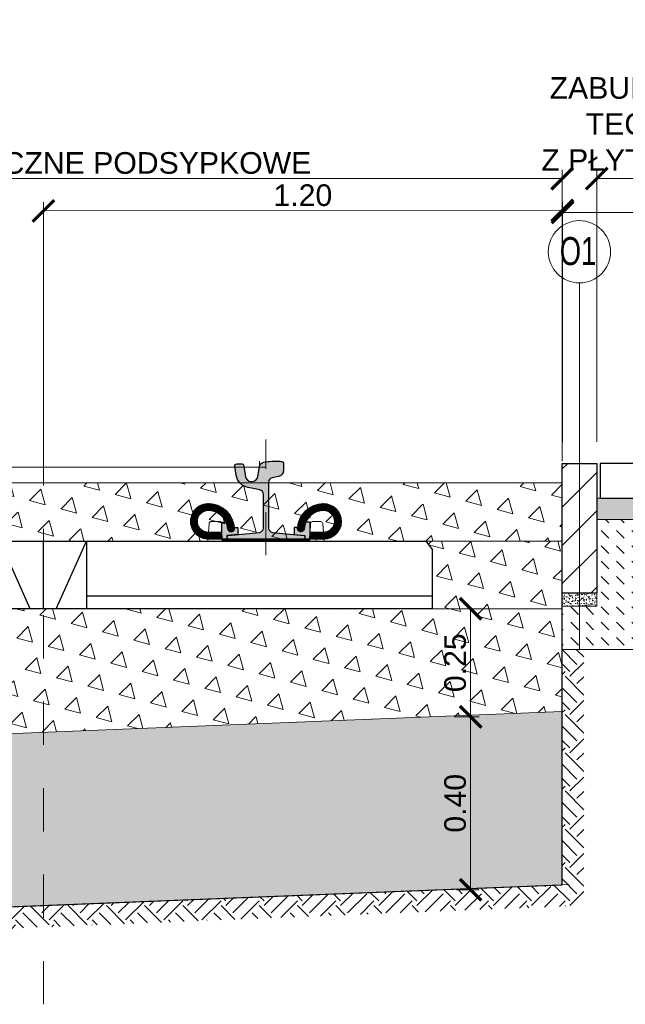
# Model space of a CAD drawing. Header units: feet. Extents: x 211.3 to 241.6, y -209.3 to -192.7.
# Tile 5 of 15: x 212.7 to 214.1, y -201.3 to -199. Entities that reach past the tile are written whole.
import ezdxf

# ---------------------------------------------------------------- set-up
doc = ezdxf.new("R2010")
doc.units = ezdxf.units.FT
doc.header["$MEASUREMENT"] = 0
doc.header["$PDMODE"] = 34
doc.linetypes.add('DASHDOT2', pattern=[12.7, 6.35, -3.175, 0, -3.175])
for name, color, linetype, lineweight in [('BETON kresk', 8, 'Continuous', 9), ('Geowłóknina', 160, 'Continuous', 30), ('Miesz_niezw', 251, 'Continuous', 9), ('Mieszanka_niezw_0_315', 44, 'Continuous', 15), ('Opis', 7, 'Continuous', 15), ('Opis (wydruk czarny)', 7, 'Continuous', 15), ('Osie', 1, 'DASHDOT2', 13), ('oś-szyny', 1, 'DASHDOT2', 0), ('Podkład', 7, 'Continuous', 30), ('Podlew ciągły z poliuretanu', 1, 'Continuous', 9), ('Podsypka cementowo-piaskowa', 251, 'Continuous', 15), ('Podłoże gruntowe', 7, 'Continuous', 13), ('Sb3', 7, 'Continuous', 15), ('sb4', 7, 'Continuous', 15), ('Wymiar', 7, 'Continuous', 15)]:
    doc.layers.add(name, color=color, linetype=linetype, lineweight=lineweight)
for name, color, linetype in [('beton obram', 7, 'Continuous'), ('Podkadka sprężysta', 1, 'Continuous'), ('Szyna', 7, 'Continuous')]:
    doc.layers.add(name, color=color, linetype=linetype)
doc.layers.add('brudnopis', color=50, linetype='Continuous', lineweight=30, plot=False)
doc.styles.add('Opis_1_25', font='arial.ttf', dxfattribs={"height": 0.05})
doc.styles.add('Romans', font='romans.shx', dxfattribs={"width": 0.7})
doc.dimstyles.new('1_25_DK$0', dxfattribs={"dimtxt": 0.05, "dimasz": 0.05, "dimexe": 0.02, "dimexo": 0.05, "dimgap": 0.01, "dimtad": 1, "dimdec": 3, "dimzin": 3, "dimdsep": 46, "dimtxsty": 'Opis_1_25', "dimblk": 'ARCHTICK', "dimcen": 0.05, "dimclrd": 256, "dimclre": 256, "dimazin": 3, "dimtfac": 1, "dimtdec": 3, "dimtofl": 0, "dimtmove": 0, "dimatfit": 3, "dimldrblk": 'ARCHTICK', "dimfxl": 1, "dimfrac": 2, "dimtolj": 1, "dimtzin": 3, "dimlwd": -1, "dimlwe": -1, "dimarcsym": 0})
pattern_1 = [(105, (-9.999095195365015, 0), (-0.07244443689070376, 0.01941142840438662), [0.03750000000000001, -0.03750000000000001]), (165, (-9.999095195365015, 0), (-0.05303300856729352, -0.05303300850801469), [0.03750000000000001, -0.03750000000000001]), (45, (-10.03531741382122, 0.009705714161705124), (-0.01941142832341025, 0.07244443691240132), [0.03750000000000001, -0.03750000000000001])]

# ---------------------------------------------------------------- blocks, each defined once
blk = doc.blocks.new('_ArchTick')
at = {"color": 0, "linetype": 'ByBlock', "lineweight": 0, "const_width": 0.15}
blk.add_lwpolyline([(-0.5, -0.5), (0.5, 0.5)], dxfattribs=at)
blk = doc.blocks.new('*D41')
at = {"layer": 'DEFPOINTS', "color": 0, "lineweight": 70, "transparency": 16777216}
for p in [(213.9261949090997, -199.4071467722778), (211.3729406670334, -200.1108375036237), (213.9261949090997, -200.1108375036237)]:
    blk.add_point(p, dxfattribs=at)
at = {"layer": 'Wymiar', "transparency": 16777216}
for p, q in [((211.3729406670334, -200.0608375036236), (211.3729406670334, -199.3871467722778)), ((213.9261949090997, -200.0608375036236), (213.9261949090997, -199.3871467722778)), ((211.3729406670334, -199.4071467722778), (213.9261949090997, -199.4071467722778))]:
    blk.add_line(p, q, dxfattribs=at)
at = {"layer": 'Wymiar', "transparency": 16777216, "xscale": 0.05, "yscale": 0.05, "zscale": 0.05, "rotation": 180}
blk.add_blockref('_ArchTick', (211.3729406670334, -199.4071467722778), dxfattribs=at)
at = {"layer": 'Wymiar', "transparency": 16777216, "xscale": 0.05, "yscale": 0.05, "zscale": 0.05}
blk.add_blockref('_ArchTick', (213.9261949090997, -199.4071467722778), dxfattribs=at)
at = {"layer": 'Wymiar', "color": 0, "transparency": 16777216, "insert": (212.6495677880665, -199.3712770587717), "char_height": 0.05, "attachment_point": 5, "style": 'Opis_1_25'}
blk.add_mtext('\\A1;{\\fArial|b0|i0|c238|p34;TOROWISKO KLASYCZNE PODSYPKOWE}', dxfattribs=at)
blk = doc.blocks.new('*D42')
at = {"layer": 'DEFPOINTS', "color": 0, "lineweight": 70, "transparency": 16777216}
for p in [(214.5136949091, -199.4071467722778), (214.0061949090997, -200.0659117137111), (214.5136949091, -200.0659112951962)]:
    blk.add_point(p, dxfattribs=at)
at = {"layer": 'Wymiar', "transparency": 16777216}
for p, q in [((214.0061949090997, -200.0159117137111), (214.0061949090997, -199.3871467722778)), ((214.5136949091, -200.0159112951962), (214.5136949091, -199.3871467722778)), ((214.0061949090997, -199.4071467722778), (214.5136949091, -199.4071467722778))]:
    blk.add_line(p, q, dxfattribs=at)
at = {"layer": 'Wymiar', "transparency": 16777216, "xscale": 0.05, "yscale": 0.05, "zscale": 0.05, "rotation": 180}
blk.add_blockref('_ArchTick', (214.0061949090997, -199.4071467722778), dxfattribs=at)
at = {"layer": 'Wymiar', "transparency": 16777216, "xscale": 0.05, "yscale": 0.05, "zscale": 0.05}
blk.add_blockref('_ArchTick', (214.5136949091, -199.4071467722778), dxfattribs=at)
at = {"layer": 'Wymiar', "color": 0, "transparency": 16777216, "insert": (214.2599449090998, -199.2811906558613), "char_height": 0.05, "attachment_point": 5, "style": 'Opis_1_25'}
blk.add_mtext('\\A1;{\\fArial|b0|i0|c238|p34;ZABUDOWA DOJŚCIA \\PTECHNICZNEGO \\PZ PŁYT BETONOWYCH}', dxfattribs=at)
blk = doc.blocks.new('*D39')
at = {"layer": 'DEFPOINTS', "color": 0, "lineweight": 70, "transparency": 16777216}
for p in [(213.9266122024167, -199.4808866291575), (212.7270996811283, -200.0669116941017), (213.9270997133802, -200.0659117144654)]:
    blk.add_point(p, dxfattribs=at)
at = {"layer": 'Wymiar', "transparency": 16777216}
for p, q in [((212.7270580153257, -200.0169117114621), (212.7265955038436, -199.461886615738)), ((213.9270580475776, -200.0159117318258), (213.9265955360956, -199.4608866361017)), ((212.7266121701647, -199.4818866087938), (213.9266122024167, -199.4808866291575))]:
    blk.add_line(p, q, dxfattribs=at)
at = {"layer": 'Wymiar', "transparency": 16777216, "xscale": 0.05, "yscale": 0.05, "zscale": 0.05}
for p, rotation in [((212.7266121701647, -199.4818866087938), 180.0477454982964), ((213.9266122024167, -199.4808866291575), 0.04774549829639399)]:
    blk.add_blockref('_ArchTick', p, dxfattribs=dict(at, rotation=rotation))
at = {"layer": 'Wymiar', "color": 0, "transparency": 16777216, "insert": (213.3265825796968, -199.4458579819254), "char_height": 0.05, "attachment_point": 5, "rotation": 0.047745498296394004, "style": 'Opis_1_25'}
blk.add_mtext('\\A1;1.20', dxfattribs=at)
blk = doc.blocks.new('*D40')
at = {"layer": 'DEFPOINTS', "color": 0, "lineweight": 70, "transparency": 16777216}
for p in [(216.5261949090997, -199.4853983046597), (213.9270997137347, -200.0659117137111), (216.5261949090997, -200.0659117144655)]:
    blk.add_point(p, dxfattribs=at)
at = {"layer": 'Wymiar', "transparency": 16777216}
for p, q in [((213.9270997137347, -200.0159117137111), (213.9270997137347, -199.4653983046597)), ((216.5261949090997, -200.0159117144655), (216.5261949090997, -199.4653983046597)), ((213.9270997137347, -199.4853983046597), (216.5261949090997, -199.4853983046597))]:
    blk.add_line(p, q, dxfattribs=at)
at = {"layer": 'Wymiar', "transparency": 16777216, "xscale": 0.05, "yscale": 0.05, "zscale": 0.05, "rotation": 180}
blk.add_blockref('_ArchTick', (213.9270997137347, -199.4853983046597), dxfattribs=at)
at = {"layer": 'Wymiar', "transparency": 16777216, "xscale": 0.05, "yscale": 0.05, "zscale": 0.05}
blk.add_blockref('_ArchTick', (216.5261949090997, -199.4853983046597), dxfattribs=at)
at = {"layer": 'Wymiar', "color": 0, "transparency": 16777216, "insert": (215.2266473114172, -199.4498696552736), "char_height": 0.05, "attachment_point": 5, "style": 'Opis_1_25'}
blk.add_mtext('\\A1;2.60', dxfattribs=at)
blk = doc.blocks.new('PS-60R2-SB4-1800')
h = blk.add_hatch(color=251)
edge = h.paths.add_edge_path()
edge.add_arc((-64.85020978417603, 18.20540894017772), 4.499999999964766, 4.328325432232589, 24.187061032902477, ccw=False)
edge.add_arc((-59.5653256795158, 18.60540894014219), 0.8000000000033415, 184.3283254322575, 364.3283254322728)
edge.add_arc((-64.85020978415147, 18.2054089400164), 6.099999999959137, 4.328325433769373, 5.518464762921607)
edge.add_line((-58.77848170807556, 18.79202480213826), (-58.02596563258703, 18.79189964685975))
edge.add_line((-58.02596563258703, 18.79189964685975), (-58.01851709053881, 17.15335696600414))
edge.add_line((-58.01851709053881, 17.15335696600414), (-60.51127112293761, 16.90517299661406))
edge.add_line((-60.51127112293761, 16.90517299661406), (-60.51143550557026, 16.10521954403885))
edge.add_line((-60.51143550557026, 16.10521954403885), (-61.65020978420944, 16.1054089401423))
edge.add_line((-61.65020978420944, 16.1054089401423), (-61.70545377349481, 17.70880618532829))
edge.add_line((-61.70545377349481, 17.70880618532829), (-61.70506451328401, 20.04929525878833))
edge.add_line((-61.70506451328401, 20.04929525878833), (-60.74525279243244, 20.04913562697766))
h = blk.add_hatch(color=251)
edge = h.paths.add_edge_path()
edge.add_arc((-38.14976804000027, 18.20942884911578), 4.499999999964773, 155.8129389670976, 175.6716745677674)
edge.add_arc((-43.43465214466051, 18.60942884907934), 0.8000000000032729, 175.6716745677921, 355.6716745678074, ccw=False)
edge.add_arc((-38.14976804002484, 18.20942884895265), 6.099999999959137, 174.4815352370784, 175.6716745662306, ccw=False)
edge.add_line((-44.22149611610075, 18.7960447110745), (-44.97401219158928, 18.79591955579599))
edge.add_line((-44.97401219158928, 18.79591955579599), (-44.9814607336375, 17.15737687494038))
edge.add_line((-44.9814607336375, 17.15737687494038), (-42.4887067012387, 16.90919290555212))
edge.add_line((-42.4887067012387, 16.90919290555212), (-42.48854231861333, 16.10923945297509))
edge.add_line((-42.48854231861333, 16.10923945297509), (-41.34976803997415, 16.10942884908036))
edge.add_line((-41.34976803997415, 16.10942884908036), (-41.29452405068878, 17.71282609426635))
edge.add_line((-41.29452405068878, 17.71282609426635), (-41.2949133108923, 20.0533151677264))
edge.add_line((-41.2949133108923, 20.0533151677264), (-42.25472503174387, 20.05315553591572))
h = blk.add_hatch(color=251)
edge = h.paths.add_edge_path()
edge.add_arc((38.14985109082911, 18.20942884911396), 4.499999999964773, 4.328325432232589, 24.18706103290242, ccw=False)
edge.add_arc((43.43473519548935, 18.60942884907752), 0.8000000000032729, 184.3283254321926, 364.3283254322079)
edge.add_arc((38.14985109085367, 18.20942884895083), 6.099999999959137, 4.328325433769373, 5.518464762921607)
edge.add_line((44.22157916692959, 18.79604471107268), (44.97409524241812, 18.79591955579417))
edge.add_line((44.97409524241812, 18.79591955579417), (44.98154378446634, 17.15737687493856))
edge.add_line((44.98154378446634, 17.15737687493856), (42.48878975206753, 16.9091929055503))
edge.add_line((42.48878975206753, 16.9091929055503), (42.48862536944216, 16.10923945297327))
edge.add_line((42.48862536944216, 16.10923945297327), (41.34985109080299, 16.10942884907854))
edge.add_line((41.34985109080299, 16.10942884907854), (41.29460710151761, 17.71282609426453))
edge.add_line((41.29460710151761, 17.71282609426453), (41.29499636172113, 20.05331516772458))
edge.add_line((41.29499636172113, 20.05331516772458), (42.25480808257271, 20.0531555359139))
h = blk.add_hatch(color=251)
edge = h.paths.add_edge_path()
edge.add_arc((64.85029283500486, 18.2054089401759), 4.499999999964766, 155.8129389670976, 175.6716745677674)
edge.add_arc((59.56540873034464, 18.60540894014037), 0.8000000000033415, 175.6716745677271, 355.67167456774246, ccw=False)
edge.add_arc((64.85029283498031, 18.20540894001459), 6.099999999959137, 174.4815352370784, 175.6716745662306, ccw=False)
edge.add_line((58.77856475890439, 18.79202480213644), (58.02604868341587, 18.79189964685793))
edge.add_line((58.02604868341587, 18.79189964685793), (58.01860014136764, 17.15335696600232))
edge.add_line((58.01860014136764, 17.15335696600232), (60.51135417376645, 16.90517299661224))
edge.add_line((60.51135417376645, 16.90517299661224), (60.5115185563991, 16.10521954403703))
edge.add_line((60.5115185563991, 16.10521954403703), (61.65029283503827, 16.10540894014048))
edge.add_line((61.65029283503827, 16.10540894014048), (61.70553682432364, 17.70880618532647))
edge.add_line((61.70553682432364, 17.70880618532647), (61.70514756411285, 20.04929525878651))
edge.add_line((61.70514756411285, 20.04929525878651), (60.74533584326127, 20.04913562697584))
at = {"layer": 'Podkadka sprężysta'}
h = blk.add_hatch(dxfattribs=at)
h.set_pattern_fill('ANSI37', color=256, angle=0.009529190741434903, style=0)
h.set_pattern_definition([(45.00952919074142, (-51.49991694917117, 15.60774071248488), (-0.08840304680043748, 0.08837364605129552), []), (135.0095291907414, (-51.49991694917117, 15.60774071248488), (-0.08837364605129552, -0.08840304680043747), [])])
h.paths.add_polyline_path([(-61.63283859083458, 15.60605544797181), (-61.65020978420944, 16.1054089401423), (-41.34976803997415, 16.10942884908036), (-41.36699530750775, 15.60942597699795)])
h = blk.add_hatch(dxfattribs=at)
h.set_pattern_fill('ANSI37', color=256, scale=100, style=0)
h.set_pattern_definition([(134.9904708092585, (51.5, 15.60774071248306), (0.08840304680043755, 0.08837364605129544), []), (44.99047080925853, (51.5, 15.60774071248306), (0.08837364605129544, -0.08840304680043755), [])])
h.paths.add_polyline_path([(61.63292164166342, 15.60605544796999), (61.65029283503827, 16.10540894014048), (41.34985109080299, 16.10942884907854), (41.36707835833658, 15.60942597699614)])
at = {"layer": 'sb4'}
h = blk.add_hatch(dxfattribs=at)
h.set_pattern_fill('ANSI31', color=256, angle=0.009529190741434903, style=0)
h.set_pattern_definition([(134.9904708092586, (-92.79758262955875, -4.70838610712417), (0.08840304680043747, 0.08837364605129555), [])])
edge = h.paths.add_edge_path()
edge.add_line((-61.65020978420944, 16.1054089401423), (-64.85020978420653, 16.1054089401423))
edge.add_arc((-64.8502097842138, 20.20540894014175), 4.099999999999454, 90.00000000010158, 270.00000000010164, ccw=False)
edge.add_arc((-64.85020978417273, 18.20540894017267), 6.099999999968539, 4.328325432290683, 90.00000000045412, ccw=False)
edge.add_arc((-59.5653256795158, 18.60540894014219), 0.8000000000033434, -175.67167456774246, 4.328325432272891, ccw=False)
edge.add_arc((-64.85020978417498, 18.20540894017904), 4.499999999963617, 4.328325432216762, 90.00000000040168)
edge.add_arc((-64.85020978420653, 20.20540894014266), 2.5, 90, 270)
edge.add_line((-64.85020978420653, 17.70540894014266), (-61.70580229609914, 17.70347502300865))
edge.add_line((-61.70580229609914, 17.70347502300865), (-61.65020978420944, 16.1054089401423))
h = blk.add_hatch(dxfattribs=at)
h.set_pattern_fill('ANSI31', color=256, angle=0.009529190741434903, style=0)
h.set_pattern_definition([(45.00952919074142, (-10.20239519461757, -4.704366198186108), (-0.08840304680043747, 0.08837364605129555), [])])
edge = h.paths.add_edge_path()
edge.add_line((-41.34976803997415, 16.10942884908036), (-38.14976803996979, 16.10942884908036))
edge.add_arc((-38.14976803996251, 20.2094288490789), 4.099999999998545, 269.9999999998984, 449.9999999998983)
edge.add_arc((-38.14976804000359, 18.20942884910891), 6.099999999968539, 89.99999999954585, 175.6716745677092)
edge.add_arc((-43.43465214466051, 18.60942884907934), 0.8000000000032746, 175.6716745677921, 355.6716745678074)
edge.add_arc((-38.14976804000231, 18.20942884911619), 4.499999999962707, 89.9999999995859, 175.6716745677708, ccw=False)
edge.add_arc((-38.14976803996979, 20.2094288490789), 2.5, -90, 90, ccw=False)
edge.add_line((-38.14976803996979, 17.7094288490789), (-41.29470646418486, 17.70753173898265))
edge.add_line((-41.29470646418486, 17.70753173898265), (-41.34976803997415, 16.10942884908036))
h = blk.add_hatch(dxfattribs=at)
h.set_pattern_fill('ANSI31', color=256, angle=0.009529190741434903, style=0)
h.set_pattern_definition([(134.9904708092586, (10.2024782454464, -4.704366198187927), (0.08840304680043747, 0.08837364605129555), [])])
edge = h.paths.add_edge_path()
edge.add_line((41.34985109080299, 16.10942884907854), (38.14985109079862, 16.10942884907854))
edge.add_arc((38.14985109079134, 20.20942884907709), 4.099999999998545, 90.00000000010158, 270.00000000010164, ccw=False)
edge.add_arc((38.14985109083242, 18.20942884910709), 6.099999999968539, 4.328325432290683, 90.00000000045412, ccw=False)
edge.add_arc((43.43473519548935, 18.60942884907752), 0.8000000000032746, -175.67167456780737, 4.328325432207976, ccw=False)
edge.add_arc((38.14985109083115, 18.20942884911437), 4.499999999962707, 4.328325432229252, 90.00000000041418)
edge.add_arc((38.14985109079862, 20.20942884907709), 2.5, 90, 270)
edge.add_line((38.14985109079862, 17.70942884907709), (41.29478951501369, 17.70753173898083))
edge.add_line((41.29478951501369, 17.70753173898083), (41.34985109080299, 16.10942884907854))
h = blk.add_hatch(dxfattribs=at)
h.set_pattern_fill('ANSI31', color=256, angle=0.009529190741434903, style=0)
h.set_pattern_definition([(45.00952919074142, (92.79766568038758, -4.708386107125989), (-0.08840304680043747, 0.08837364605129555), [])])
edge = h.paths.add_edge_path()
edge.add_line((61.65029283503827, 16.10540894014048), (64.85029283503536, 16.10540894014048))
edge.add_arc((64.85029283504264, 20.20540894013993), 4.099999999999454, 269.9999999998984, 449.9999999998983)
edge.add_arc((64.85029283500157, 18.20540894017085), 6.099999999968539, 89.9999999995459, 175.6716745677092)
edge.add_arc((59.56540873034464, 18.60540894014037), 0.8000000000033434, 175.6716745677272, 355.6716745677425)
edge.add_arc((64.85029283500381, 18.20540894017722), 4.499999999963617, 89.99999999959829, 175.6716745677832, ccw=False)
edge.add_arc((64.85029283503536, 20.20540894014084), 2.5, -90, 90, ccw=False)
edge.add_line((64.85029283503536, 17.70540894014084), (61.70588534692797, 17.70347502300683))
edge.add_line((61.70588534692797, 17.70347502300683), (61.65029283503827, 16.10540894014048))
at = {"layer": 'Szyna'}
h = blk.add_hatch(color=256, dxfattribs=at)
edge = h.paths.add_edge_path()
edge.add_arc((-54.07513544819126, 32.0297057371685), 1.499999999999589, 180.0000026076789, 258.6900701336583)
edge.add_line((-54.36930958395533, 30.5588347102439), (-52.90401923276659, 30.26577670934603))
edge.add_arc((-53.10013532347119, 29.28519602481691), 0.9999999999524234, 2.595729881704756e-06, 78.69007012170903, ccw=False)
edge.add_line((-52.10013532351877, 29.28519607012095), (-52.10013483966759, 18.64498753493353))
edge.add_arc((-53.10013483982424, 18.64498748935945), 1.000000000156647, -84.2894042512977, 2.611202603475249e-06, ccw=False)
edge.add_line((-53.00063107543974, 17.64995030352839), (-60.22998587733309, 16.92701449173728))
edge.add_arc((-60.20013474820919, 16.62850333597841), 0.3000000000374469, 95.71059571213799, 180.0000025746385)
edge.add_line((-60.50013474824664, 16.62850332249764), (-60.5001347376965, 16.3999995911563))
edge.add_arc((-60.20013473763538, 16.39999960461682), 0.3000000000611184, 180.0000025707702, 270.0000025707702)
edge.add_line((-60.20013472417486, 16.09999960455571), (-42.80013472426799, 16.1000003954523))
edge.add_arc((-42.80013473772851, 16.40000039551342), 0.3000000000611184, 270.0000025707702, 360.0000025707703)
edge.add_line((-42.50013473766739, 16.40000040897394), (-42.50013474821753, 16.62850414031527))
edge.add_arc((-42.80013474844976, 16.62850412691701), 0.3000000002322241, 2.558879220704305e-06, 84.28940942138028)
edge.add_line((-42.77028364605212, 16.92701528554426), (-49.99963851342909, 17.64995044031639))
edge.add_arc((-49.90013483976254, 18.64498763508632), 1.000000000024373, 180.0000026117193, 264.28940947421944, ccw=False)
edge.add_line((-50.90013483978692, 18.64498758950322), (-50.90013519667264, 26.49519612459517))
edge.add_arc((-49.90013519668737, 26.49519617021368), 0.9999999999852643, 101.30993508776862, 180.0000026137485, ccw=False)
edge.add_line((-50.0962513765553, 27.47577683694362), (-47.38879003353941, 28.0172692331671))
edge.add_arc((-48.07519666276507, 31.44930156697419), 3.500000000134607, 281.3099350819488, 350.5376803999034)
edge.add_line((-44.6228179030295, 30.87390526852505), (-44.28216873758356, 32.91780083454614))
edge.add_arc((-44.77536570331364, 33.00000030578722), 0.5000000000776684, 350.5376803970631, 450.000002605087)
edge.add_line((-44.77536572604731, 33.50000030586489), (-45.99262867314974, 33.50000025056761))
edge.add_arc((-45.99262865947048, 33.20000025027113), 0.3000000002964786, 90.00000261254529, 170.5376804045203)
edge.add_line((-46.28854683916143, 33.24931993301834), (-46.7379117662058, 30.55312961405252))
edge.add_arc((-48.09913539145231, 30.78000015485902), 1.380000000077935, 270.0000025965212, 350.5376803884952, ccw=False)
edge.add_line((-48.09913532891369, 29.40000015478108), (-48.25113532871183, 29.40000014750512))
edge.add_arc((-48.2511353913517, 30.78000014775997), 1.380000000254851, 189.4623248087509, 270.00000260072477, ccw=False)
edge.add_line((-49.61235899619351, 30.55312948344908), (-49.98892671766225, 32.81253518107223))
edge.add_arc((-51.27123880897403, 32.59881643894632), 1.300000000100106, 9.462324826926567, 76.81804508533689)
edge.add_arc((-52.79913517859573, 26.07535626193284), 7.999999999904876, 76.81804506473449, 86.81323531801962)
edge.add_arc((-54.02213417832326, 4.109376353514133), 29.99999999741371, 86.81323532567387, 90.3828454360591)
edge.add_arc((-54.16913517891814, 26.10888522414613), 8.000000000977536, 90.38284543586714, 96.93827769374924)
edge.add_arc((-55.07513551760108, 33.55396167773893), 0.500000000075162, 96.93827769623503, 180.000002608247)
edge.add_line((-55.57513551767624, 33.55396165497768), (-55.57513544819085, 32.02970566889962))
h = blk.add_hatch(color=256, dxfattribs=at)
edge = h.paths.add_edge_path()
edge.add_arc((54.0752184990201, 32.02970573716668), 1.499999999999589, 281.30992986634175, 359.99999739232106, ccw=False)
edge.add_line((54.36939263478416, 30.55883471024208), (52.90410228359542, 30.26577670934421))
edge.add_arc((53.10021837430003, 29.28519602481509), 0.9999999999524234, 101.3099298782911, 179.99999740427)
edge.add_line((52.10021837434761, 29.28519607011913), (52.10021789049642, 18.64498753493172))
edge.add_arc((53.10021789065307, 18.64498748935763), 1.000000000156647, 179.9999973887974, 264.2894042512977)
edge.add_line((53.00071412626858, 17.64995030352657), (60.23006892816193, 16.92701449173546))
edge.add_arc((60.20021779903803, 16.62850333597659), 0.3000000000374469, -2.574638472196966e-06, 84.289404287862, ccw=False)
edge.add_line((60.50021779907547, 16.62850332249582), (60.50021778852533, 16.39999959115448))
edge.add_arc((60.20021778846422, 16.399999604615), 0.3000000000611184, 269.9999974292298, 359.9999974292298, ccw=False)
edge.add_line((60.20021777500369, 16.09999960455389), (42.80021777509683, 16.10000039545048))
edge.add_arc((42.80021778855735, 16.4000003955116), 0.3000000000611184, 179.9999974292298, 269.9999974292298, ccw=False)
edge.add_line((42.50021778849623, 16.40000040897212), (42.50021779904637, 16.62850414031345))
edge.add_arc((42.80021779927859, 16.62850412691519), 0.3000000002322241, 95.71059057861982, 179.9999974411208, ccw=False)
edge.add_line((42.77036669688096, 16.92701528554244), (49.99972156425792, 17.64995044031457))
edge.add_arc((49.90021789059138, 18.6449876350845), 1.000000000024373, 275.7105905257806, 359.9999973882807)
edge.add_line((50.90021789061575, 18.6449875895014), (50.90021824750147, 26.49519612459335))
edge.add_arc((49.90021824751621, 26.49519617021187), 0.9999999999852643, 359.9999973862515, 438.6900649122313)
edge.add_line((50.09633442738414, 27.4757768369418), (47.38887308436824, 28.01726923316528))
edge.add_arc((48.0752797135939, 31.44930156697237), 3.500000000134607, 189.4623196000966, 258.69006491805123, ccw=False)
edge.add_line((44.62290095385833, 30.87390526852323), (44.2822517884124, 32.91780083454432))
edge.add_arc((44.77544875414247, 33.0000003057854), 0.5000000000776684, 89.99999739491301, 189.4623196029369, ccw=False)
edge.add_line((44.77544877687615, 33.50000030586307), (45.99271172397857, 33.50000025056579))
edge.add_arc((45.99271171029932, 33.20000025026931), 0.3000000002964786, 9.462319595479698, 89.99999738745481, ccw=False)
edge.add_line((46.28862988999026, 33.24931993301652), (46.73799481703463, 30.5531296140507))
edge.add_arc((48.09921844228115, 30.7800001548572), 1.380000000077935, 189.4623196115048, 269.9999974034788)
edge.add_line((48.09921837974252, 29.40000015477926), (48.25121837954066, 29.40000014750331))
edge.add_arc((48.25121844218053, 30.78000014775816), 1.380000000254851, 269.9999973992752, 350.5376751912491)
edge.add_line((49.61244204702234, 30.55312948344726), (49.98900976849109, 32.81253518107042))
edge.add_arc((51.27132185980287, 32.5988164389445), 1.300000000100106, 103.1819549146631, 170.5376751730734, ccw=False)
edge.add_arc((52.79921822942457, 26.07535626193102), 7.999999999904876, 93.18676468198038, 103.18195493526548, ccw=False)
edge.add_arc((54.02221722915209, 4.109376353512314), 29.99999999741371, 89.61715456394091, 93.18676467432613, ccw=False)
edge.add_arc((54.16921822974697, 26.10888522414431), 8.000000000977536, 83.06172230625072, 89.61715456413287, ccw=False)
edge.add_arc((55.07521856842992, 33.55396167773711), 0.500000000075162, -2.6082469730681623e-06, 83.06172230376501, ccw=False)
edge.add_line((55.57521856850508, 33.55396165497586), (55.57521849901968, 32.0297056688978))
for p, q in [((-60.51162242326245, 16.90321591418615), (-60.51145789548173, 16.10624195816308)), ((-42.4887067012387, 16.90919290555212), (-42.48854231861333, 16.10923945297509)), ((42.48878975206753, 16.9091929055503), (42.48862536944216, 16.10923945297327)), ((60.51170547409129, 16.90321591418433), (60.51154094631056, 16.10624195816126)), ((-61.63283859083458, 15.60605544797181), (-64.95012177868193, 15.60550373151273))]:
    blk.add_line(p, q)
for points in [[(-60.74525279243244, 20.04913562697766, -0.08686759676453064), (-60.36304403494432, 18.54503158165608, 1.000000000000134), (-58.76760732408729, 18.66578629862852, 0.005193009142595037), (-58.77848170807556, 18.79202480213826), (-58.02596563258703, 18.79189964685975), (-58.01851709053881, 17.15335696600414), (-60.51127112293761, 16.90517299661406), (-60.51143550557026, 16.10521954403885), (-61.65020978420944, 16.1054089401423), (-61.70545377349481, 17.70880618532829), (-61.70506451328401, 20.04929525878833)], [(-42.25472503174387, 20.05315553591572, 0.08686759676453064), (-42.63693378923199, 18.54905149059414, -1.000000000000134), (-44.23237050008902, 18.66980620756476, -0.005193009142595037), (-44.22149611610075, 18.7960447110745), (-44.97401219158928, 18.79591955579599), (-44.9814607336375, 17.15737687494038), (-42.4887067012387, 16.90919290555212), (-42.48854231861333, 16.10923945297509), (-41.34976803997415, 16.10942884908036), (-41.29452405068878, 17.71282609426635), (-41.2949133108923, 20.0533151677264)], [(42.25480808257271, 20.0531555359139, -0.08686759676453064), (42.63701684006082, 18.54905149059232, 1.000000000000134), (44.23245355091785, 18.66980620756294, 0.005193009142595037), (44.22157916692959, 18.79604471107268), (44.97409524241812, 18.79591955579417), (44.98154378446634, 17.15737687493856), (42.48878975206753, 16.9091929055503), (42.48862536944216, 16.10923945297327), (41.34985109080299, 16.10942884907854), (41.29460710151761, 17.71282609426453), (41.29499636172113, 20.05331516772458)], [(60.74533584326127, 20.04913562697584, 0.08686759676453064), (60.36312708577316, 18.54503158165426, -1.000000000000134), (58.76769037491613, 18.6657862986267, -0.005193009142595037), (58.77856475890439, 18.79202480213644), (58.02604868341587, 18.79189964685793), (58.01860014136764, 17.15335696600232), (60.51135417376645, 16.90517299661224), (60.5115185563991, 16.10521954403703), (61.65029283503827, 16.10540894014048), (61.70553682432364, 17.70880618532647), (61.70514756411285, 20.04929525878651)]]:
    blk.add_lwpolyline(points, format="xyb", close=True)
at = {"layer": 'brudnopis', "lineweight": 0, "ltscale": 5}
for p, q in [((-51.50000000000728, 32.69999960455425), (51.50008305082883, 32.69999960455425)), ((-49.97017078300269, 32.69999960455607), (-49.97017078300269, 34.10870663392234)), ((49.97025383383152, 32.69999960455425), (49.97025383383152, 34.10870663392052))]:
    blk.add_line(p, q, dxfattribs=at)
at = {"layer": 'oś-szyny', "ltscale": 0.002}
for p, q in [((-51.5, 12.34887240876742), (-51.5, 39.15927775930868)), ((51.50008305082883, 12.3488724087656), (51.50008305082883, 39.15927775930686))]:
    blk.add_line(p, q, dxfattribs=at)
at = {"layer": 'Podkadka sprężysta'}
for points in [[(-61.63283859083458, 15.60605544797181), (-61.65020978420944, 16.1054089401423), (-41.34976803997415, 16.10942884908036), (-41.36699530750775, 15.60942597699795)], [(61.63292164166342, 15.60605544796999), (61.65029283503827, 16.10540894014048), (41.34985109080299, 16.10942884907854), (41.36707835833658, 15.60942597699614)]]:
    blk.add_lwpolyline(points, close=True, dxfattribs=at)
at = {"layer": 'Podkład', "ltscale": 5}
for p, q in [((-88.5, 15.60000000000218), (-90, 13.60000000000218)), ((88.50000000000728, 15.60000000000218), (-88.49999999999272, 15.60000000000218)), ((-10, 15.60000000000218), (-10, 1.818989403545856e-12)), ((-3, 1.818989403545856e-12), (-10, 15.60000000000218)), ((0, 15.60000000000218), (0, 1.818989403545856e-12)), ((0, 15.60000000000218), (0, 1.818989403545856e-12)), ((3, 1.818989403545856e-12), (10, 15.60000000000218)), ((10, 15.60000000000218), (10, 1.818989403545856e-12)), ((88.5, 15.60000000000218), (90, 13.60000000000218)), ((-90, 1.818989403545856e-12), (-90, 13.60000000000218)), ((90, 1.818989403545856e-12), (90, 13.60000000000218)), ((-10, 3.000000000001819), (-90, 3.000000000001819)), ((10, 3.000000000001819), (89.99999999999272, 3.000000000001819)), ((-89.99999999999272, 0), (89.99999999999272, 1.818989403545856e-12))]:
    blk.add_line(p, q, dxfattribs=at)
at = {"layer": 'Sb3'}
for points in [[(-61.63283859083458, 15.60605544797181), (-61.77465327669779, 19.6826699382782, 0.4041133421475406), (-62.27443416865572, 20.1652867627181), (-64.16259709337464, 20.16497273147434, 0.3936855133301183), (-64.6612744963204, 19.70015658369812), (-64.95012177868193, 15.60550373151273)], [(61.63292164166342, 15.60605544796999), (61.77473632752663, 19.68266993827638, -0.4041133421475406), (62.27451721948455, 20.16528676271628), (64.16268014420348, 20.16497273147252, -0.3936855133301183), (64.66135754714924, 19.7001565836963), (64.95020482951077, 15.60550373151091)]]:
    blk.add_lwpolyline(points, format="xyb", close=True, dxfattribs=at)
for points in [[(-41.36699530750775, 15.60942597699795), (-41.22653663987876, 19.68608741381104, -0.4041133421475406), (-40.72691630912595, 20.16887045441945), (-38.8387533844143, 20.16918448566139, -0.3936855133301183), (-38.33992139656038, 19.70453423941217), (-38.04971211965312, 15.60997769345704), (-41.36699530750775, 15.60942597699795)], [(41.36707835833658, 15.60942597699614), (41.22661969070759, 19.68608741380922, 0.4041133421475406), (40.72699935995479, 20.16887045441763), (38.83883643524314, 20.16918448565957, 0.3936855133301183), (38.34000444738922, 19.70453423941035), (38.04979517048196, 15.60997769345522), (41.36707835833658, 15.60942597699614)]]:
    blk.add_lwpolyline(points, format="xyb", dxfattribs=at)
at = {"layer": 'sb4'}
for points in [[(-61.65020978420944, 16.1054089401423), (-64.85020978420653, 16.1054089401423, -1), (-64.85020978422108, 24.30540894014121, -0.3922565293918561), (-58.76760732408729, 18.66578629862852, -1.000000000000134), (-60.36304403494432, 18.54503158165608, 0.3922565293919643), (-64.85020978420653, 22.70540894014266, 0.9999999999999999), (-64.85020978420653, 17.70540894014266), (-61.70580229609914, 17.70347502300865)], [(-41.34976803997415, 16.10942884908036), (-38.14976803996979, 16.10942884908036, 1), (-38.14976803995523, 24.30942884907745, 0.3922565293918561), (-44.23237050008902, 18.66980620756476, 1.000000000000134), (-42.63693378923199, 18.54905149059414, -0.3922565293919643), (-38.14976803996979, 22.7094288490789, -0.9999999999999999), (-38.14976803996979, 17.7094288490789), (-41.29470646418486, 17.70753173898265)], [(41.34985109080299, 16.10942884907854), (38.14985109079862, 16.10942884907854, -1), (38.14985109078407, 24.30942884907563, -0.3922565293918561), (44.23245355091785, 18.66980620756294, -1.000000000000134), (42.63701684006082, 18.54905149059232, 0.3922565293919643), (38.14985109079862, 22.70942884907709, 0.9999999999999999), (38.14985109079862, 17.70942884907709), (41.29478951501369, 17.70753173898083)], [(61.65029283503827, 16.10540894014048), (64.85029283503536, 16.10540894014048, 1), (64.85029283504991, 24.30540894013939, 0.3922565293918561), (58.76769037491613, 18.6657862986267, 1.000000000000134), (60.36312708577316, 18.54503158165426, -0.3922565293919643), (64.85029283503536, 22.70540894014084, -0.9999999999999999), (64.85029283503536, 17.70540894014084), (61.70588534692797, 17.70347502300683)]]:
    blk.add_lwpolyline(points, format="xyb", close=True, dxfattribs=at)
for points in [[(-61.70527135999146, 17.70351183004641), (-61.65020978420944, 16.1054089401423)], [(-41.29470646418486, 17.70753173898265), (-41.34976803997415, 16.10942884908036)]]:
    blk.add_lwpolyline(points, dxfattribs=at)
at = {"layer": 'Szyna'}
for points in [[(-55.57513544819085, 32.02970566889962, 0.3575107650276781), (-54.36930958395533, 30.5588347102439), (-52.90401923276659, 30.26577670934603, -0.3575107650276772), (-52.10013532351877, 29.28519607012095), (-52.10013483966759, 18.64498753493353, -0.3853135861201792), (-53.00063107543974, 17.64995030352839), (-60.22998587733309, 16.92701449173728, 0.3853135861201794), (-60.50013474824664, 16.62850332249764), (-60.5001347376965, 16.3999995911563, 0.414213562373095), (-60.20013472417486, 16.09999960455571), (-42.80013472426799, 16.1000003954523, 0.414213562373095), (-42.50013473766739, 16.40000040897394), (-42.50013474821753, 16.62850414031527, 0.3853135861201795), (-42.77028364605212, 16.92701528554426), (-49.99963851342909, 17.64995044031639, -0.385313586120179), (-50.90013483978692, 18.64498758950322), (-50.90013519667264, 26.49519612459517, -0.357510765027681), (-50.0962513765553, 27.47577683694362), (-47.38879003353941, 28.0172692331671, 0.3115981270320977), (-44.6228179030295, 30.87390526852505), (-44.28216873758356, 32.91780083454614, 0.4634545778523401), (-44.77536572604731, 33.50000030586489), (-45.99262867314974, 33.50000025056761, 0.3666293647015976), (-46.28854683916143, 33.24931993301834), (-46.7379117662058, 30.55312961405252, -0.3666293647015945), (-48.09913532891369, 29.40000015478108), (-48.25113532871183, 29.40000014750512, -0.3666293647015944), (-49.61235899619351, 30.55312948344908), (-49.98892671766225, 32.81253518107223), (-49.98892671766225, 32.81253518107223, 0.3026593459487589), (-50.97478130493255, 33.86456244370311, 0.04363991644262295), (-52.35440826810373, 34.06298532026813, 0.01557662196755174), (-54.22259008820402, 34.10870663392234), (-54.22259008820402, 34.10870663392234, 0.02861127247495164), (-55.13553554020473, 34.05030010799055, 0.3791741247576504), (-55.57513551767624, 33.55396165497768)], [(55.57521849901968, 32.0297056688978, -0.3575107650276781), (54.36939263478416, 30.55883471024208), (52.90410228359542, 30.26577670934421, 0.3575107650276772), (52.10021837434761, 29.28519607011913), (52.10021789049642, 18.64498753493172, 0.3853135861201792), (53.00071412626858, 17.64995030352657), (60.23006892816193, 16.92701449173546, -0.3853135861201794), (60.50021779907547, 16.62850332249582), (60.50021778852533, 16.39999959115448, -0.414213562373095), (60.20021777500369, 16.09999960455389), (42.80021777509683, 16.10000039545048, -0.414213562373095), (42.50021778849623, 16.40000040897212), (42.50021779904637, 16.62850414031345, -0.3853135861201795), (42.77036669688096, 16.92701528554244), (49.99972156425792, 17.64995044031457, 0.385313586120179), (50.90021789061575, 18.6449875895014), (50.90021824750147, 26.49519612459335, 0.357510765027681), (50.09633442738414, 27.4757768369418), (47.38887308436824, 28.01726923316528, -0.3115981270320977), (44.62290095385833, 30.87390526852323), (44.2822517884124, 32.91780083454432, -0.4634545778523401), (44.77544877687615, 33.50000030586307), (45.99271172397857, 33.50000025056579, -0.3666293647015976), (46.28862988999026, 33.24931993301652), (46.73799481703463, 30.5531296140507, 0.3666293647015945), (48.09921837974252, 29.40000015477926), (48.25121837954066, 29.40000014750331, 0.3666293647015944), (49.61244204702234, 30.55312948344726), (49.98900976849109, 32.81253518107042), (49.98900976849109, 32.81253518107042, -0.3026593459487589), (50.97486435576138, 33.86456244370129, -0.04363991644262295), (52.35449131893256, 34.06298532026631, -0.01557662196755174), (54.22267313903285, 34.10870663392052), (54.22267313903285, 34.10870663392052, -0.02861127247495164), (55.13561859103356, 34.05030010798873, -0.3791741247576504), (55.57521856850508, 33.55396165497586)]]:
    blk.add_lwpolyline(points, format="xyb", close=True, dxfattribs=at)
blk = doc.blocks.new('*D44')
at = {"layer": 'DEFPOINTS', "color": 0, "lineweight": 70, "transparency": 16777216}
for p in [(213.6261953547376, -200.4019116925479), (213.6261953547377, -200.6519116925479), (213.7143899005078, -200.6519116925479)]:
    blk.add_point(p, dxfattribs=at)
at = {"layer": 'Wymiar', "transparency": 16777216}
for p, q in [((213.6761953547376, -200.4019116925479), (213.7343899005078, -200.4019116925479)), ((213.7143899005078, -200.4019116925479), (213.7143899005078, -200.6519116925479)), ((213.6761953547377, -200.6519116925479), (213.7343899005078, -200.6519116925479))]:
    blk.add_line(p, q, dxfattribs=at)
at = {"layer": 'Wymiar', "transparency": 16777216, "xscale": 0.05, "yscale": 0.05, "zscale": 0.05}
for p, rotation in [((213.7143899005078, -200.4019116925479), 90), ((213.7143899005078, -200.6519116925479), 270)]:
    blk.add_blockref('_ArchTick', p, dxfattribs=dict(at, rotation=rotation))
at = {"layer": 'Wymiar', "color": 0, "transparency": 16777216, "insert": (213.6788612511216, -200.5269116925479), "char_height": 0.05, "attachment_point": 5, "rotation": 90, "style": 'Opis_1_25'}
blk.add_mtext('\\A1;0.25', dxfattribs=at)
blk = doc.blocks.new('*D43')
at = {"layer": 'DEFPOINTS', "color": 0, "transparency": 16777216}
for p in [(213.6261953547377, -200.6519116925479), (213.6321905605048, -201.0519917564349), (213.7143899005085, -201.0519917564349)]:
    blk.add_point(p, dxfattribs=at)
at = {"layer": 'Wymiar', "transparency": 16777216}
for p, q in [((213.6761953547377, -200.6519116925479), (213.7343899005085, -200.6519116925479)), ((213.7143899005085, -200.6519116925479), (213.7143899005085, -201.0519917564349)), ((213.6821905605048, -201.0519917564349), (213.7343899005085, -201.0519917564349))]:
    blk.add_line(p, q, dxfattribs=at)
at = {"layer": 'Wymiar', "transparency": 16777216, "xscale": 0.05, "yscale": 0.05, "zscale": 0.05}
for p, rotation in [((213.7143899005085, -200.6519116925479), 90), ((213.7143899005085, -201.0519917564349), 270)]:
    blk.add_blockref('_ArchTick', p, dxfattribs=dict(at, rotation=rotation))
at = {"layer": 'Wymiar', "color": 0, "transparency": 16777216, "insert": (213.6788612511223, -200.8519517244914), "char_height": 0.05, "attachment_point": 5, "rotation": 90, "style": 'Opis_1_25'}
blk.add_mtext('\\A1;0.40', dxfattribs=at)

msp = doc.modelspace()

# ---------------------------------------------------------------- hatches: boundary and pattern name
at = {"layer": 'BETON kresk'}
h = msp.add_hatch(dxfattribs=at)
h.set_pattern_fill('ANSI31', color=256, scale=0.5)
h.set_pattern_definition([(45, (-30.9553299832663, -90.96495820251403), (-0.04419417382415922, 0.04419417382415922), [])])
h.paths.add_polyline_path([(213.9261949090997, -200.3659117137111), (214.0061949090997, -200.3659117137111), (214.0061949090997, -200.0659117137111), (213.9261949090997, -200.0659117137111)])
at = {"layer": 'Miesz_niezw'}
h = msp.add_hatch(dxfattribs=at)
h.set_pattern_fill('TRIANG', color=256, scale=0.2, angle=45)
h.set_pattern_definition([(105, (0, 0), (-0.07244443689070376, 0.01941142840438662), [0.03750000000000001, -0.03750000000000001]), (165, (0, 0), (-0.05303300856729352, -0.05303300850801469), [0.03750000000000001, -0.03750000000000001]), (45, (-0.03622221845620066, 0.009705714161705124), (-0.01941142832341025, 0.07244443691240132), [0.03750000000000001, -0.03750000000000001])])
h.paths.add_polyline_path([(213.9261949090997, -200.1108375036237), (211.3729406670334, -200.1108375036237), (211.3729437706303, -200.2459224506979), (211.8411953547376, -200.2459116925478), (213.9261949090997, -200.2459224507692)])
h = msp.add_hatch(dxfattribs=at)
h.set_pattern_fill('TRIANG', color=256, scale=0.2, angle=45)
h.set_pattern_definition(pattern_1)
h.paths.add_polyline_path([(213.6111953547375, -200.2459116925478), (213.6261953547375, -200.2659116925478), (213.6261953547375, -200.4019116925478), (213.9261949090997, -200.4019116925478), (213.9261949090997, -200.2459858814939)])
h = msp.add_hatch(dxfattribs=at)
h.set_pattern_fill('TRIANG', color=256, scale=0.2, angle=45)
h.set_pattern_definition(pattern_1)
h.paths.add_polyline_path([(211.3729406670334, -200.4019116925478), (211.3729406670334, -200.7420418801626), (213.9261949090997, -200.6399117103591), (213.9261949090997, -200.4019116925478)])
at = {"layer": 'Mieszanka_niezw_0_315', "ltscale": 10}
h = msp.add_hatch(dxfattribs=at)
h.set_pattern_fill('AR-CONC', color=256, scale=0.01, style=0)
h.set_pattern_definition([(49.99999999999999, (0, 0), (0.07172601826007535, -0.006275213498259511), [0.0075, -0.0825]), (355, (0, 0), (-0.0138751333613, 0.07521921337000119), [0.006, -0.066]), (100.45144446, (0.0059771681, -0.0005229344), (0.0578508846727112, 0.06894399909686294), [0.006374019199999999, -0.07011421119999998]), (46.18420000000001, (0, 0.02), (0.1067241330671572, -0.01655192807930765), [0.01125, -0.12375]), (96.63563549, (0.0088936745, 0.0186206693), (0.09346619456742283, 0.09741186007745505), [0.0095610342, -0.105171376]), (351.1841639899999, (0, 0.02), (0.09346619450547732, 0.09741186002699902), [0.009000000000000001, -0.0990000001]), (21, (0.01, 0.015), (0.05969070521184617, -0.04026188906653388), [0.0075, -0.0825]), (326.0000000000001, (0.01, 0.015), (0.02433153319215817, 0.0725150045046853), [0.006, -0.066]), (71.45144474, (0.0149742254, 0.0116448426), (0.08402223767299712, 0.03225311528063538), [0.006374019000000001, -0.0701142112]), (37.50000000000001, (0, 0), (0.001215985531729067, 0.03328938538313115), [0, -0.0652, 0, -0.067, 0, -0.06625]), (7.499999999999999, (0, 0), (0.02630695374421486, 0.03944117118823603), [0, -0.0382, 0, -0.0637, 0, -0.02525]), (327.5, (-0.0223, 0), (0.0533822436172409, -0.002255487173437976), [0, -0.025, 0, -0.078, 0, -0.1035]), (317.5, (-0.0323, 0), (0.05831861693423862, 0.01001049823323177), [0, -0.0325, 0, -0.0518, 0, -0.0735])])
h.paths.add_polyline_path([(211.3729406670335, -200.7420418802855), (211.3729406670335, -201.1423617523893), (213.9261949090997, -201.0402315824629), (213.9261949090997, -200.6399117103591)])
at = {"layer": 'Opis'}
h = msp.add_hatch(dxfattribs=at)
h.set_pattern_fill('DASH', color=256, scale=0.2, angle=135)
h.set_pattern_definition([(135, (-88.18312515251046, -3.132862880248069), (-0.03535533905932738, 3.469446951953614e-18), [0.025, -0.025])])
h.paths.add_polyline_path([(213.9261949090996, -200.4959117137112), (214.1061949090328, -200.4959117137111), (214.1061949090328, -200.1959115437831), (214.0061942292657, -200.1959118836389), (214.0061949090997, -200.3959117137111), (213.9261949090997, -200.3959117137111)])
at = {"layer": 'Podsypka cementowo-piaskowa', "lineweight": 5}
h = msp.add_hatch(dxfattribs=at)
h.set_pattern_fill('AR-SAND', color=256, scale=0.005, style=0)
h.set_pattern_definition([(37.50000000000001, (0, 0), (-0.0003149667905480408, 0.009634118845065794), [0, -0.0076, 0, -0.0085, 0, -0.008125]), (7.499999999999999, (0, 0), (0.008848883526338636, 0.0141107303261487), [0, -0.004099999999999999, 0, -0.006850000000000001, 0, -0.002625]), (327.5, (-0.00615, 0), (0.01557070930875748, 2.829526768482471e-05), [0, -0.0025, 0, -0.009000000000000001, 0, -0.01175]), (317.5, (-0.00615, 0), (0.01503063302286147, 0.004388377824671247), [0, -0.00125, 0, -0.0059, 0, -0.006750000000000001])])
h.paths.add_polyline_path([(214.1061945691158, -200.1959115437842), (214.1061949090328, -200.1959117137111), (214.513694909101, -200.1959117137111), (214.5136948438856, -200.1459117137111), (214.0061949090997, -200.1459117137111), (214.0061945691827, -200.1959118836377)])
h = msp.add_hatch(dxfattribs=at)
h.set_pattern_fill('AR-SAND', color=256, scale=0.005, style=0)
h.set_pattern_definition([(37.50000000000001, (-9.999095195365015, 0.09999999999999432), (-0.0003149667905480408, 0.009634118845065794), [0, -0.0076, 0, -0.0085, 0, -0.008125]), (7.499999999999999, (-9.999095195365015, 0.09999999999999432), (0.008848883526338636, 0.0141107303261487), [0, -0.004099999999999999, 0, -0.006850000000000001, 0, -0.002625]), (327.5, (-10.00524519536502, 0.09999999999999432), (0.01557070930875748, 2.829526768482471e-05), [0, -0.0025, 0, -0.009000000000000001, 0, -0.01175]), (317.5, (-10.00524519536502, 0.09999999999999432), (0.01503063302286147, 0.004388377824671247), [0, -0.00125, 0, -0.0059, 0, -0.006750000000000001])])
h.paths.add_polyline_path([(214.0061949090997, -200.3659117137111), (214.0061949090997, -200.3959117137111), (213.9261949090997, -200.3959117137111), (213.9261949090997, -200.3659117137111)])
at = {"layer": 'Podłoże gruntowe'}
h = msp.add_hatch(dxfattribs=at)
h.set_pattern_fill('EARTH', color=256, scale=0.25, angle=45, style=0)
h.set_pattern_definition([(45, (-9.999095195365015, 0.05003998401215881), (0, 0.08838834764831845), [0.0625, -0.0625]), (45, (-10.01566801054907, 0.06661279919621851), (0, 0.08838834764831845), [0.0625, -0.0625]), (45, (-10.03224082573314, 0.08318561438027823), (0, 0.08838834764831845), [0.0625, -0.0625]), (135, (-10.03224082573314, 0.09423415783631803), (-0.08838834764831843, 6.938893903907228e-18), [0.0625, -0.0625]), (135, (-10.01566801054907, 0.1108069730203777), (-0.08838834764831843, 6.938893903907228e-18), [0.0625, -0.0625]), (135, (-9.999095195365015, 0.1273797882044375), (-0.08838834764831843, 6.938893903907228e-18), [0.0625, -0.0625])])
h.paths.add_polyline_path([(211.3729406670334, -201.1423617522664), (211.3729406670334, -201.1924017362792), (213.9761949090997, -201.0882715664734), (213.9761949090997, -200.4959117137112), (213.9261949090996, -200.4959117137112), (213.9261949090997, -201.0402315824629)])

# ---------------------------------------------------------------- linework, layer by layer
at = {"layer": 'beton obram'}
for points in [[(213.9261949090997, -200.0659117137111), (214.0061949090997, -200.0659117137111), (214.0061949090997, -200.3659117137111), (213.9261949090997, -200.3659117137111)], [(214.0136949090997, -200.0659117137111), (214.0136948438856, -200.1459117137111), (214.5136948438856, -200.1459117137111), (214.5136949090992, -200.0659122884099)]]:
    msp.add_lwpolyline(points, close=True, dxfattribs=at)
at = {"layer": 'Geowłóknina', "ltscale": 5}
msp.add_lwpolyline([(211.3729406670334, -201.1423617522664), (213.9261949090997, -201.0402315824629), (213.9261949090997, -200.1108375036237)], dxfattribs=at)
at = {"layer": 'Miesz_niezw'}
for p, q in [((213.6111953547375, -200.2459116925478), (213.9261949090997, -200.2459116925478)), ((213.6261953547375, -200.4019116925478), (213.9261949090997, -200.4019116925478)), ((211.3729406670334, -200.7420418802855), (213.9261949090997, -200.6399117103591)), ((211.3729406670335, -201.1423617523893), (213.9421821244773, -201.0395920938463))]:
    msp.add_line(p, q, dxfattribs=at)
for points in [[(213.9261949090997, -200.1108375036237), (211.3729406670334, -200.1108375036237)], [(213.9261949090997, -200.5828745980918), (213.9261949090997, -200.8054746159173)]]:
    msp.add_lwpolyline(points, dxfattribs=at)
at = {"layer": 'Mieszanka_niezw_0_315', "ltscale": 10}
msp.add_line((211.3729406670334, -201.1423617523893), (213.9261949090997, -201.0402315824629), dxfattribs=at)
msp.add_lwpolyline([(216.4461948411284, -200.1659118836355), (216.4461949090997, -200.1459117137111), (214.0061949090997, -200.1459117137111), (214.0061949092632, -200.195911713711)], dxfattribs=at)
at = {"layer": 'Opis'}
msp.add_lwpolyline([(213.9261949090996, -200.4959117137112), (214.1061949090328, -200.4959117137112), (214.1061949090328, -200.1959115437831), (214.0061942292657, -200.1959118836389), (214.0061949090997, -200.3959117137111), (213.9261949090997, -200.3959117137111)], close=True, dxfattribs=at)
at = {"layer": 'Opis (wydruk czarny)'}
msp.add_lwpolyline([(213.9661949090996, -200.4959117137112), (213.9661949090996, -199.6484066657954)], dxfattribs=at)
msp.add_circle((213.9661949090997, -199.5764066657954), 0.07200000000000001, dxfattribs=at)
at = {"layer": 'Osie', "ltscale": 0.01}
msp.add_lwpolyline([(212.7270997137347, -201.3168580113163), (212.7270997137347, -199.9037545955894)], dxfattribs=at)
at = {"layer": 'Podlew ciągły z poliuretanu'}
msp.add_line((213.1996361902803, -200.1217390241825), (213.1994550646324, -200.1226446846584), dxfattribs=at)
at = {"layer": 'Podsypka cementowo-piaskowa', "lineweight": 5}
msp.add_lwpolyline([(214.0061949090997, -200.3659117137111), (214.0061949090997, -200.3959117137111), (213.9261949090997, -200.3959117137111), (213.9261949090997, -200.3659117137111)], close=True, dxfattribs=at)

# ---------------------------------------------------------------- block references
at = {"xscale": -0.01, "yscale": 0.01, "zscale": 0.01}
msp.add_blockref('PS-60R2-SB4-1800', (212.7261953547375, -200.4019116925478), dxfattribs=at)

# ---------------------------------------------------------------- texts
at = {"layer": 'Opis (wydruk czarny)', "insert": (213.8924921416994, -199.5423793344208), "char_height": 0.06479999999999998, "width": 0.1407575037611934, "attachment_point": 1, "style": 'Romans'}
msp.add_mtext('\\pxqc;{\\fArial|b0|i0|c238|p34;O1}', dxfattribs=at)

# ---------------------------------------------------------------- dimensions: what is measured, and where the dimension line sits
at = {"layer": 'Wymiar'}
dim = msp.add_linear_dim(base=(214.5136949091, -199.4071467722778), p1=(214.0061949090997, -200.0659117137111), p2=(214.5136949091, -200.0659112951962), angle=180, text='{\\fArial|b0|i0|c238|p34;ZABUDOWA DOJŚCIA \\PTECHNICZNEGO \\PZ PŁYT BETONOWYCH}', dimstyle='1_25_DK$0', override={"dimdec": 2}, dxfattribs=at)
dim.commit()
dim.dimension.update_dxf_attribs({"geometry": '*D42', "text_midpoint": (214.2599449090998, -199.4071467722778), "dimtype": 160})
dim = msp.add_aligned_dim(p1=(211.3729406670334, -200.1108375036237), p2=(213.9261949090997, -200.1108375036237), distance=0.7036907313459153, text='{\\fArial|b0|i0|c238|p34;TOROWISKO KLASYCZNE PODSYPKOWE}', dimstyle='1_25_DK$0', override={"dimdec": 2}, dxfattribs=at)
dim.commit()
dim.dimension.update_dxf_attribs({"geometry": '*D41', "text_midpoint": (212.6495677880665, -199.3712770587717)})
for p1, p2, distance, picture, middle in [((212.7270996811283, -200.0669116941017), (213.9270997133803, -200.0659117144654), 0.5850252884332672, '*D39', (213.3265825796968, -199.4458579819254)), ((213.9270997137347, -200.0659117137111), (216.5261949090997, -200.0659117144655), 0.5805134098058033, '*D40', (215.2266473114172, -199.4498696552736)), ((213.6261953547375, -200.4019116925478), (213.6261953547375, -200.6519116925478), 0.08819454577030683, '*D44', (213.6788612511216, -200.5269116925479))]:
    dim = msp.add_aligned_dim(p1=p1, p2=p2, distance=distance, dimstyle='1_25_DK$0', override={"dimdec": 2}, dxfattribs=at)
    dim.commit()
    dim.dimension.update_dxf_attribs({"geometry": picture, "text_midpoint": middle})
dim = msp.add_linear_dim(base=(213.7143899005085, -201.0519917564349), p1=(213.6261953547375, -200.6519116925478), p2=(213.6321905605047, -201.0519917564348), angle=90.00000000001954, dimstyle='1_25_DK$0', override={"dimdec": 2}, dxfattribs=at)
dim.commit()
dim.dimension.update_dxf_attribs({"geometry": '*D43', "text_midpoint": (213.6788612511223, -200.8519517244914)})

doc.saveas('drawing.dxf')
